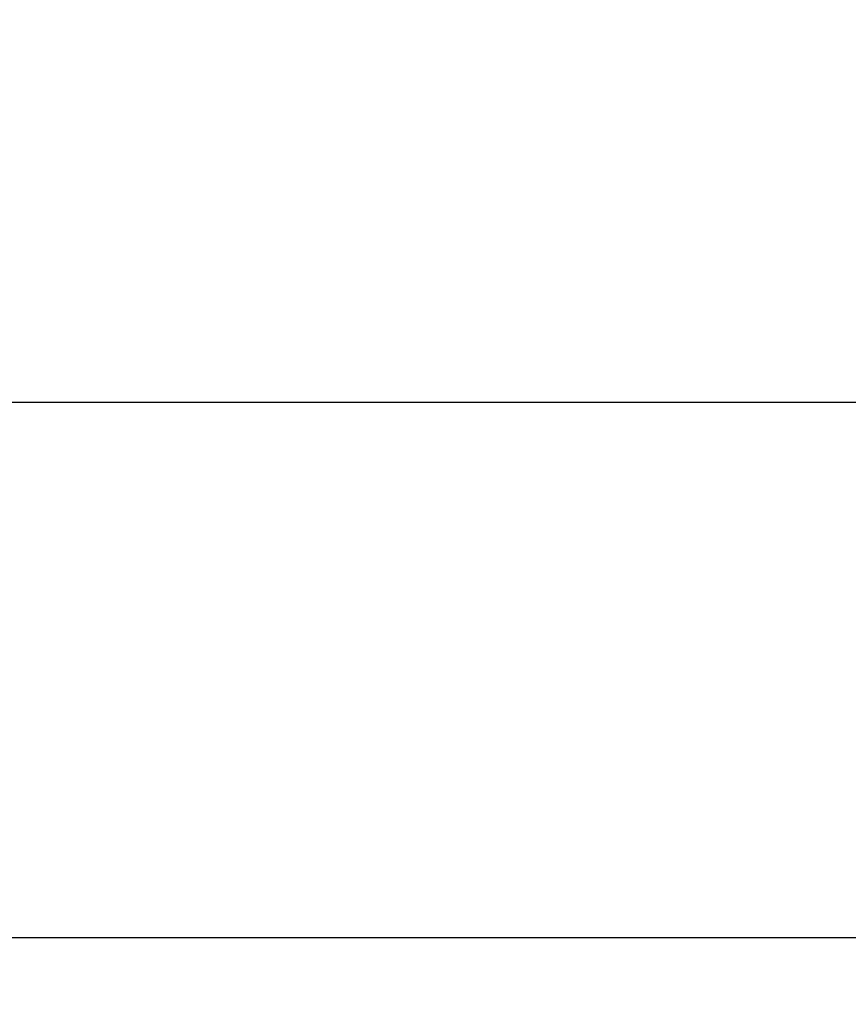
# Model space of a CAD drawing. Header units: millimetres. Extents: x -374129 to 1163271, y -112652 to 695637.
# Tile 88 of 256: x 35800 to 36498, y -32771 to -31942. Entities that reach past the tile are written whole.
import ezdxf
from ezdxf import colors
from ezdxf.entities.mleader import LeaderData, LeaderLine
from ezdxf.math import Vec2, Vec3

# ---------------------------------------------------------------- set-up
doc = ezdxf.new("R2010")
doc.units = ezdxf.units.MM
doc.layers.add('KRT_opisy', color=146, linetype='Continuous')
doc.layers.add('KRT_technologia', color=30, linetype='Continuous')
doc.styles.add('WYMIAR', font='romans.shx', dxfattribs={"width": 0.8})

# ---------------------------------------------------------------- blocks, each defined once
blk = doc.blocks.new('sys napowietrzania')
at = {"layer": 'KRT_technologia', "linetype": 'ByBlock', "lineweight": -2, "extrusion": (-1.22465e-16, -2.46519e-32, -1)}
for p, q in [((41937.69, -176.76, 904.27), (36431.69, -176.76, 904.27)), ((36431.69, -626.76, 904.27), (41937.69, -626.76, 904.27))]:
    blk.add_line(p, q, dxfattribs=at)

msp = doc.modelspace()

# ---------------------------------------------------------------- block references
msp.add_blockref('sys napowietrzania', (-1019.98, -32087.66, 3070))

# ---------------------------------------------------------------- next in the draw order: leaders
at = {"layer": 'KRT_opisy', "color": 1}
ml = msp.add_multileader_mtext('Standard', dxfattribs=at)
ml.set_content('\\C54;SZAFA AKPIA -DOKŁADNE WYMIARY W TRAKCIE DOBORU I ROZMIESZCZENIA ELEMENTÓW AUTOMATYKI PO UWZGLĘDNIENIU RZECZYWISTYCH POTRZEB MONTAŻOWYCH', style='WYMIAR')
ml.set_leader_properties(color=1)
ml.build(insert=Vec2(0, 0))
ml.multileader.update_dxf_attribs({"text_right_attachment_type": 6, "dogleg_length": 0.36, "arrow_head_size": 200, "scale": 100})
ctx = ml.context
ctx.base_point, ctx.scale, ctx.char_height, ctx.arrow_head_size, ctx.landing_gap_size, ctx.plane_origin = Vec3(32699.33, -27661.99), 100, 200, 200, 9, Vec3(4731.61, -111551.57)
ctx.right_attachment = 6
notes = []
notes.append((ctx, [(0, (1, 1, 0), (32663.33, -27661.99), (1, 0), 36, [(1, [(31840, -32770.64)], 0, [])])]))
ctx.mtext.insert, ctx.mtext.width, ctx.mtext.defined_height, ctx.mtext.flow_direction = Vec3(32708.33, -27561.99), 5517.2638, 1534.23, 5
ctx.mtext.has_bg_fill, ctx.mtext.bg_color, ctx.mtext.bg_scale_factor, ctx.mtext.bg_transparency, ctx.mtext.use_window_bg_color = 1, -1027028792, 1.5, 0, 1
for ctx, leaders in notes:
    for number, flags, end, landing, length, lines in leaders:
        leader = LeaderData()
        leader.index, (leader.has_last_leader_line, leader.has_dogleg_vector, leader.attachment_direction) = number, flags
        leader.last_leader_point, leader.dogleg_vector, leader.dogleg_length = Vec3(end), Vec3(landing), length
        for number, points, colour, breaks in lines:
            line = LeaderLine()
            line.index, line.vertices, line.color, line.breaks = number, Vec3.list(points), colors.encode_raw_color(colour), breaks
            leader.lines.append(line)
        ctx.leaders.append(leader)

doc.saveas('drawing.dxf')
